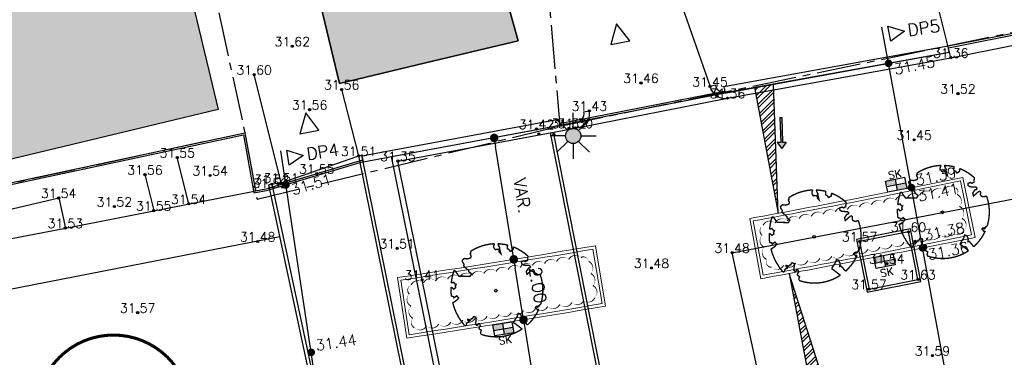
# Model space of a CAD drawing. Header units: metres. Extents: x 202952 to 203755, y 348879 to 349702.
# Tile 27 of 82: x 203232 to 203264, y 349364 to 349375. Entities that reach past the tile are written whole.
import ezdxf
from ezdxf.enums import TextEntityAlignment as Align

# ---------------------------------------------------------------- set-up
doc = ezdxf.new("R2010")
doc.units = ezdxf.units.M
doc.linetypes.add('1-200 CENTER', pattern=[4.28625, 2.8575, -0.47625, 0.47625, -0.47625])
for name, color, linetype in [('bgt.onbegroeidterreindeel', 252, 'Continuous'), ('PH-BEST-BEBOUWING', 1, 'Continuous'), ('PH-BEST-BEBOUWING-ARCERING', 254, 'Continuous'), ('PH-BEST-INRIT', 8, 'Continuous'), ('PH-BEST-KADASTRALE-GRENS', 240, '1-200 CENTER'), ('PH-INM-BOOM-HANDHAVEN', 96, 'Continuous'), ('PH-INM-HOOGTE', 20, 'Continuous'), ('PH-INM-HOOGTEPUNT', 20, 'Continuous'), ('PH-INM-KANTVERHARDING', 253, 'Continuous'), ('PH-NIEUW-AAND-DPROF', 1, 'Continuous'), ('PH-NIEUW-AFWATERINGSPROFIEL', 7, 'Continuous'), ('PH-NIEUW-HOOGTES', 170, 'Continuous'), ('PH-NIEUW-LICHTMAST-HOUT', 40, 'Continuous'), ('PH-NIEUW-LICHTMAST-KROMMAST', 40, 'Continuous'), ('PH-NIEUW-MAATVOERING', 2, 'Continuous'), ('PH-RIO-KOLK', 7, 'Continuous')]:
    doc.layers.add(name, color=color, linetype=linetype)
doc.layers.add('PH-NIEUW-BEPLANTING- OMRANDING', color=115, linetype='Continuous', transparency=0.5)
doc.layers.add('PH-NIEUW-BEPLANTING-BOOM', color=98, linetype='Continuous', transparency=0.4)
doc.layers.add('PH-NIEUW-OPSLUITBAND-10', color=115, linetype='Continuous', lineweight=18)
doc.layers.add('PH-NIEUW-OPSLUITBAND-6', color=115, linetype='Continuous', lineweight=30)
doc.styles.add('1-200', font='romans.shx', dxfattribs={"height": 0.4})
doc.styles.add('ISO', font='ISO')
doc.styles.add('ROMANS', font='romans.shx')
doc.dimstyles.new('BEMATING200', dxfattribs={"dimtxt": 0.4, "dimasz": 0.28, "dimexe": 0.5, "dimexo": 0.1, "dimgap": 0.4, "dimtad": 1, "dimlfac": -0.1, "dimzin": 0, "dimdsep": 46, "dimtxsty": '1-200', "dimblk": 'DOT', "dimcen": 0.09, "dimclrd": 8, "dimclre": 8, "dimclrt": 256, "dimadec": 3, "dimazin": 0, "dimtfac": 1, "dimtmove": 2, "dimatfit": 3, "dimfxl": 1, "dimtolj": 1, "dimtzin": 0, "dimarcsym": 0})

# ---------------------------------------------------------------- blocks, each defined once
blk = doc.blocks.new('INRITSYMBOOL')
at = {"layer": 'PH-BEST-INRIT'}
blk.add_lwpolyline([(-0.315, 0.63), (0, 0), (0.315, 0.63)], close=True, dxfattribs=at)
blk = doc.blocks.new('*U22')
at = {"const_width": 0.03}
blk.add_lwpolyline([(0.087, 0.942), (0.088, 0.944), (0.09, 0.946), (0.091, 0.948), (0.093, 0.949), (0.095, 0.951), (0.096, 0.952), (0.097, 0.954), (0.099, 0.956), (0.1, 0.958), (0.102, 0.96), (0.103, 0.963), (0.103, 0.967), (0.103, 0.972), (0.103, 0.977), (0.102, 0.983), (0.095, 1.007, -0.52938), (0.106, 1.02, -0.087139), (0.444, 0.925, -0.372341), (0.457, 0.895), (0.471, 0.824), (0.436, 0.789), (0.398, 0.797), (0.353, 0.763), (0.371, 0.72), (0.417, 0.705), (0.542, 0.734), (0.573, 0.717), (0.57, 0.691), (0.541, 0.673), (0.515, 0.588), (0.549, 0.534), (0.634, 0.669, -0.504641), (0.681, 0.628, 0.331948), (0.709, 0.584, 0.282008), (0.799, 0.601), (0.791, 0.597, -0.512156), (0.833, 0.597, -0.16076), (1.019, -0.011), (0.995, -0.034), (0.995, -0.059), (0.972, -0.063), (0.975, -0.088), (0.94, -0.076), (0.929, -0.104), (0.973, -0.133), (0.987, -0.144), (1.011, -0.12, -0.106371), (0.868, -0.522), (0.741, -0.44), (0.718, -0.456), (0.702, -0.389), (0.657, -0.335), (0.605, -0.335), (0.606, -0.398), (0.566, -0.536), (0.572, -0.562), (0.601, -0.566), (0.786, -0.637, -0.236298), (-0.045, -1.003, 0.159625), (-0.069, -0.954, 0.350802), (-0.063, -0.906, -0.504641), (-0.12, -0.879), (-0.106, -0.834), (-0.129, -0.792), (-0.16, -0.796), (-0.165, -0.829), (-0.188, -0.842), (-0.216, -0.821), (-0.24, -0.695), (-0.258, -0.677), (-0.304, -0.678), (-0.317, -0.733), (-0.336, -0.739), (-0.354, -0.785), (-0.401, -0.76, 0.733583), (-0.384, -0.795, -0.861625), (-0.374, -0.826, 0.279978), (-0.409, -0.879), (-0.407, -0.881, -0.827056), (-0.442, -0.917, -0.116774), (-0.83, -0.511), (-0.823, -0.51), (-0.817, -0.508), (-0.812, -0.506), (-0.808, -0.504), (-0.805, -0.502), (-0.803, -0.5), (-0.801, -0.497), (-0.754, -0.437), (-0.752, -0.435), (-0.752, -0.433), (-0.751, -0.431), (-0.75, -0.429), (-0.75, -0.427), (-0.749, -0.425), (-0.748, -0.422), (-0.747, -0.42), (-0.746, -0.417), (-0.744, -0.414), (-0.743, -0.411), (-0.741, -0.408), (-0.739, -0.405), (-0.738, -0.401), (-0.736, -0.398), (-0.735, -0.395), (-0.734, -0.392), (-0.734, -0.389), (-0.733, -0.386), (-0.733, -0.383), (-0.733, -0.381), (-0.734, -0.379), (-0.734, -0.377), (-0.735, -0.375), (-0.736, -0.374), (-0.738, -0.374), (-0.74, -0.373), (-0.742, -0.373), (-0.744, -0.373), (-0.746, -0.373), (-0.748, -0.373), (-0.75, -0.372), (-0.753, -0.371), (-0.755, -0.37), (-0.758, -0.369), (-0.76, -0.367), (-0.763, -0.365), (-0.765, -0.363), (-0.768, -0.361), (-0.771, -0.359), (-0.773, -0.357), (-0.776, -0.355), (-0.779, -0.352), (-0.781, -0.35), (-0.83, -0.406), (-0.832, -0.403), (-0.835, -0.4), (-0.837, -0.397), (-0.839, -0.394), (-0.841, -0.39), (-0.844, -0.388), (-0.848, -0.386), (-0.855, -0.385), (-0.864, -0.386), (-0.876, -0.388), (-0.891, -0.393, -0.040997), (-0.958, -0.205), (-0.923, -0.211), (-0.893, -0.231), (-0.876, -0.216), (-0.856, -0.185), (-0.875, -0.156), (-0.865, -0.113), (-0.904, -0.11), (-0.93, -0.085), (-0.978, -0.116, -0.05814), (-0.998, 0.166), (-0.97, 0.16), (-0.86, 0.073), (-0.812, 0.089), (-0.626, 0.139), (-0.61, 0.2), (-0.682, 0.229), (-0.693, 0.252), (-0.824, 0.317), (-0.827, 0.354), (-0.872, 0.391), (-0.89, 0.428), (-0.859, 0.476), (-0.792, 0.486), (-0.73, 0.527), (-0.729, 0.568), (-0.768, 0.613), (-0.757, 0.632), (-0.773, 0.662, -0.13428), (-0.333, 0.967, -0.541727), (-0.319, 0.957), (-0.322, 0.928), (-0.321, 0.913), (-0.319, 0.902), (-0.316, 0.893), (-0.312, 0.887), (-0.307, 0.882), (-0.302, 0.878), (-0.297, 0.875), (-0.293, 0.872), (-0.289, 0.868), (-0.286, 0.865), (-0.282, 0.862), (-0.279, 0.859), (-0.276, 0.857), (-0.273, 0.855), (-0.269, 0.854), (-0.266, 0.854), (-0.262, 0.855), (-0.258, 0.857), (-0.255, 0.859), (-0.25, 0.861), (-0.246, 0.863), (-0.242, 0.865), (-0.238, 0.867), (-0.234, 0.868), (-0.229, 0.869), (-0.225, 0.87), (-0.221, 0.871), (-0.217, 0.871), (-0.213, 0.872), (-0.21, 0.873), (-0.206, 0.874), (-0.203, 0.876), (-0.2, 0.879), (-0.197, 0.882), (-0.195, 0.885), (-0.193, 0.865), (-0.188, 0.86), (-0.167, 0.824), (-0.122, 0.799), (-0.185, 0.902), (-0.184, 0.905), (-0.183, 0.908), (-0.183, 0.911), (-0.183, 0.914), (-0.184, 0.917), (-0.185, 0.92), (-0.188, 0.923), (-0.191, 0.926), (-0.194, 0.929), (-0.199, 0.933), (-0.204, 0.938), (-0.21, 0.944), (-0.216, 0.951), (-0.223, 0.959), (-0.24, 0.98, -0.543104), (-0.234, 0.996, -0.046766), (-0.047, 1.023, -0.385168), (-0.036, 1.015), (-0.03, 0.976), (-0.028, 0.964), (-0.024, 0.956), (-0.021, 0.951), (-0.017, 0.947), (-0.013, 0.946), (-0.009, 0.945), (-0.005, 0.945), (-0.002, 0.945), (0.002, 0.944), (0.005, 0.943), (0.009, 0.942), (0.012, 0.941), (0.015, 0.939), (0.019, 0.938), (0.022, 0.936), (0.025, 0.935), (0.028, 0.934), (0.031, 0.932), (0.033, 0.931), (0.036, 0.929), (0.038, 0.928), (0.04, 0.926), (0.042, 0.924), (0.044, 0.922), (0.045, 0.92), (0.046, 0.919), (0.047, 0.917), (0.048, 0.915), (0.049, 0.914), (0.051, 0.913), (0.052, 0.912), (0.054, 0.912), (0.056, 0.912), (0.058, 0.913), (0.06, 0.914), (0.062, 0.915), (0.065, 0.916), (0.067, 0.918), (0.07, 0.921), (0.072, 0.923), (0.074, 0.926), (0.076, 0.929), (0.079, 0.932), (0.081, 0.935), (0.083, 0.937), (0.085, 0.94)], format="xyb", close=True, dxfattribs=at)
blk.add_circle((0, 0), 0.03)
blk = doc.blocks.new('houten lichtmast')
at = {"layer": 'PH-NIEUW-LICHTMAST-HOUT'}
blk.add_hatch(color=256, dxfattribs=at).paths.add_polyline_path([(0.679, 0.51, 1), (0.821, 0.99, 1)])
at = {"layer": 'PH-NIEUW-LICHTMAST-KROMMAST', "color": 9, "flags": 128}
for points in [[(0.75, 1), (0.75, 1.5)], [(0.573, 0.927), (0.22, 1.28)], [(0.927, 0.927), (1.28, 1.28)], [(0.5, 0.75), (0, 0.75)], [(1, 0.75), (1.5, 0.75)], [(0.573, 0.573), (0.22, 0.22)], [(0.75, 0.5), (0.75, 0)], [(0.927, 0.573), (1.28, 0.22)]]:
    blk.add_lwpolyline(points, dxfattribs=at)
at = {"layer": 'PH-NIEUW-LICHTMAST-KROMMAST', "color": 9}
blk.add_circle((0.75, 0.75), 0.25, dxfattribs=at)
blk = doc.blocks.new('MARKER', base_point=(45, 10))
at = {"color": 0}
for radius in [0.35, 0.25]:
    blk.add_circle((45, 10), radius, dxfattribs=at)
at = {"color": 0, "style": 'ISO'}
blk.add_attdef('MARKER', (45.6, 10), '', height=0.9, dxfattribs=at)
blk = doc.blocks.new('*U14')
at = {"const_width": 0.1}
blk.add_lwpolyline([(-2.5, 0.004, 0.990403), (2.5, 0.03, 0.990403), (-2.5, 0.018)], format="xyb", dxfattribs=at)
at = {"linetype": 'Continuous', "const_width": 0.15}
blk.add_lwpolyline([(-0.075, 0, 1), (0.075, 0, 1)], format="xyb", close=True, dxfattribs=at)
blk = doc.blocks.new('*U36')
h = blk.add_hatch(color=256)
h.paths.add_polyline_path([(0, 0.374), (-0.315, 0.374), (-0.315, 0.187), (0, 0.187)])
h.paths.add_polyline_path([(0, 0.187), (0, 0), (0.315, 0), (0.315, 0.187)])
blk.add_lwpolyline([(0.315, 0), (-0.315, 0), (-0.315, 0.374), (0.315, 0.374)], close=True)
for points in [[(-0.315, 0.374), (0, 0.374), (0, 0)], [(-0.315, 0.187), (0.315, 0.187)]]:
    blk.add_lwpolyline(points)
at = {"style": 'ROMANS'}
blk.add_attdef('SK', (-0.214, -0.31), '', height=0.25, dxfattribs=at)
blk = doc.blocks.new('*U118')
h = blk.add_hatch(color=256)
h.paths.add_polyline_path([(0, 0.374), (-0.315, 0.374), (-0.315, 0.187), (0, 0.187)])
h.paths.add_polyline_path([(0, 0.187), (0, 0), (0.315, 0), (0.315, 0.187)])
blk.add_lwpolyline([(0.315, 0), (-0.315, 0), (-0.315, 0.374), (0.315, 0.374)], close=True)
for points in [[(-0.315, 0.374), (0, 0.374), (0, 0)], [(-0.315, 0.187), (0.315, 0.187)]]:
    blk.add_lwpolyline(points)
at = {"style": 'ROMANS'}
blk.add_attdef('SK', (-0.194, 0.406), '', height=0.25, dxfattribs=at)
blk = doc.blocks.new('AFWATERINGSPIJL')
at = {"ltscale": 0.5}
blk.add_hatch(color=256, dxfattribs=at).paths.add_polyline_path([(-0.058, 0.239), (-0.132, 0.151), (-0.75, 0.671), (-0.789, 0.625), (-0.171, 0.105), (-0.245, 0.016), (0, 0)])
for points in [[(-0.75, 0.671), (-0.789, 0.625)], [(-0.75, 0.671), (-0.132, 0.151)], [(-0.789, 0.625), (-0.171, 0.105)], [(-0.171, 0.105), (-0.245, 0.016), (0, 0)], [(-0.132, 0.151), (-0.058, 0.239), (0, 0)]]:
    blk.add_lwpolyline(points, dxfattribs=at)
blk = doc.blocks.new('_Dot')
at = {"color": 0, "linetype": 'ByBlock', "lineweight": -2}
blk.add_line((-0.5, 0), (-1, 0), dxfattribs=at)
at = {"color": 0, "linetype": 'ByBlock', "const_width": 0.5}
blk.add_lwpolyline([(-0.25, 0, 1), (0.25, 0, 1)], format="xyb", close=True, dxfattribs=at)
blk = doc.blocks.new('*D69')
at = {"layer": 'Defpoints', "color": 0, "transparency": 16777216}
for p in [(203248.117, 349366.98), (203248.117, 349366.98), (203248.435, 349365.005)]:
    blk.add_point(p, dxfattribs=at)
at = {"layer": 'PH-NIEUW-MAATVOERING', "color": 8, "lineweight": -2, "transparency": 16777216}
blk.add_line((203248.391, 349365.281), (203248.162, 349366.704), dxfattribs=at)
at = {"layer": 'PH-NIEUW-MAATVOERING', "color": 8, "lineweight": -2, "transparency": 16777216, "xscale": 0.28, "yscale": 0.28, "zscale": 0.28}
for p, rotation in [((203248.117, 349366.98), 99.14177824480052), ((203248.435, 349365.005), 279.1417782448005)]:
    blk.add_blockref('_Dot', p, dxfattribs=dict(at, rotation=rotation))
at = {"layer": 'PH-NIEUW-MAATVOERING', "transparency": 16777216, "insert": (203248.904, 349366.142), "char_height": 0.4, "attachment_point": 5, "rotation": 279.1418, "style": '1-200'}
blk.add_mtext('\\A1;2.00', dxfattribs=at)
blk = doc.blocks.new('*D70')
at = {"layer": 'Defpoints', "color": 0, "transparency": 16777216}
for p in [(203247.48, 349370.943), (203247.48, 349370.943), (203248.117, 349366.98)]:
    blk.add_point(p, dxfattribs=at)
at = {"layer": 'PH-NIEUW-MAATVOERING', "color": 8, "lineweight": -2, "transparency": 16777216}
blk.add_line((203248.073, 349367.256), (203247.524, 349370.666), dxfattribs=at)
at = {"layer": 'PH-NIEUW-MAATVOERING', "color": 8, "lineweight": -2, "transparency": 16777216, "xscale": 0.28, "yscale": 0.28, "zscale": 0.28}
for p, rotation in [((203247.48, 349370.943), 99.14177824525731), ((203248.117, 349366.98), 279.1417782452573)]:
    blk.add_blockref('_Dot', p, dxfattribs=dict(at, rotation=rotation))
at = {"layer": 'PH-NIEUW-MAATVOERING', "transparency": 16777216, "insert": (203248.391, 349369.057), "char_height": 0.4, "attachment_point": 5, "rotation": 279.1418, "style": '1-200'}
blk.add_mtext('\\A1;VAR.', dxfattribs=at)
blk = doc.blocks.new('*D71')
at = {"layer": 'Defpoints', "color": 0, "transparency": 16777216}
for p in [(203248.435, 349365.005), (203249.388, 349359.082), (203249.388, 349359.082)]:
    blk.add_point(p, dxfattribs=at)
at = {"layer": 'PH-NIEUW-MAATVOERING', "color": 8, "lineweight": -2, "transparency": 16777216}
blk.add_line((203248.48, 349364.728), (203249.344, 349359.358), dxfattribs=at)
at = {"layer": 'PH-NIEUW-MAATVOERING', "color": 8, "lineweight": -2, "transparency": 16777216, "xscale": 0.28, "yscale": 0.28, "zscale": 0.28}
for p, rotation in [((203248.435, 349365.005), 99.14177824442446), ((203249.388, 349359.082), 279.1417782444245)]:
    blk.add_blockref('_Dot', p, dxfattribs=dict(at, rotation=rotation))
at = {"layer": 'PH-NIEUW-MAATVOERING', "transparency": 16777216, "insert": (203249.504, 349362.139), "char_height": 0.4, "attachment_point": 5, "rotation": 279.1418, "style": '1-200'}
blk.add_mtext('\\A1;6.00', dxfattribs=at)

msp = doc.modelspace()

# ---------------------------------------------------------------- hatches: boundary and pattern name
at = {"layer": 'PH-BEST-BEBOUWING-ARCERING'}
h = msp.add_hatch(color=256, dxfattribs=at)
h.paths.add_polyline_path([(203264.341, 349380.293), (203264.33, 349380.29), (203264.209, 349380.258), (203260.978, 349379.525), (203261.51, 349377.24), (203259.044, 349376.668), (203253.58, 349375.4), (203252.219, 349381.243), (203249.023, 349380.498), (203247.867, 349386.427), (203247.13, 349389.969), (203253.534, 349391.302), (203254.267, 349387.778), (203255.015, 349384.182), (203259.67, 349385.22), (203259.63, 349385.411), (203259.282, 349387.063), (203263.229, 349387.921), (203264.312, 349380.412), (203264.317, 349380.392), (203264.322, 349380.373), (203264.327, 349380.353), (203264.332, 349380.333), (203264.336, 349380.313)], flags=16)
h.paths.add_polyline_path([(203221.046, 349384.768), (203222.16, 349384.632), (203221.651, 349386.888), (203229.178, 349388.416), (203232.318, 349389.066), (203234.866, 349389.594), (203237.08, 349377.7), (203238.48, 349371.87), (203236.483, 349371.392), (203231.778, 349370.265), (203231.34, 349370.16), (203230.751, 349372.613), (203229.94, 349375.99), (203229.063, 349379.641), (203223.405, 349378.764), (203223.35, 349378.33), (203223.058, 349376.041), (203222.59, 349372.38), (203222.892, 349377.902), (203222.993, 349379.737), (203221.52, 349379.53), (203221.978, 349384.206), (203221.105, 349384.346)], flags=16)
h.paths.add_polyline_path([(203238.271, 349377.187), (203236.624, 349384.487), (203239.395, 349385.166), (203242.058, 349385.819), (203242.972, 349382.173), (203245.828, 349382.838), (203248.259, 349374.121), (203245.243, 349373.395), (203242.434, 349372.718), (203241.188, 349377.89)], flags=17)
h = msp.add_hatch(color=256, dxfattribs=at)
h.paths.add_polyline_path([(203264.342, 349380.293), (203264.331, 349380.29), (203264.21, 349380.258), (203260.979, 349379.525), (203261.511, 349377.24), (203259.045, 349376.668), (203253.581, 349375.4), (203252.22, 349381.243), (203249.024, 349380.498), (203247.868, 349386.427), (203247.131, 349389.969), (203253.535, 349391.302), (203254.268, 349387.778), (203255.016, 349384.182), (203259.671, 349385.22), (203259.631, 349385.411), (203259.283, 349387.063), (203263.23, 349387.921), (203264.313, 349380.412), (203264.318, 349380.392), (203264.323, 349380.372), (203264.328, 349380.353), (203264.333, 349380.333), (203264.338, 349380.313)])
h.paths.add_polyline_path([(203221.047, 349384.768), (203222.161, 349384.632), (203221.652, 349386.888), (203229.179, 349388.416), (203232.319, 349389.066), (203234.867, 349389.594), (203237.081, 349377.7), (203238.481, 349371.87), (203236.484, 349371.392), (203231.779, 349370.265), (203231.341, 349370.16), (203230.752, 349372.613), (203229.941, 349375.99), (203229.064, 349379.641), (203223.406, 349378.764), (203223.351, 349378.33), (203223.059, 349376.041), (203222.591, 349372.38), (203222.893, 349377.902), (203222.994, 349379.737), (203221.521, 349379.53), (203221.979, 349384.206), (203221.106, 349384.346)])
h.paths.add_polyline_path([(203238.272, 349377.187), (203236.625, 349384.487), (203239.396, 349385.166), (203242.059, 349385.819), (203242.973, 349382.173), (203245.829, 349382.838), (203248.26, 349374.121), (203245.244, 349373.395), (203242.435, 349372.718), (203241.189, 349377.89)])
h = msp.add_hatch(color=256, dxfattribs=at)
h.paths.add_polyline_path([(203221.046, 349384.768), (203222.16, 349384.632), (203221.651, 349386.888), (203229.178, 349388.416), (203232.318, 349389.066), (203234.866, 349389.594), (203237.08, 349377.7), (203238.48, 349371.87), (203236.483, 349371.392), (203231.778, 349370.265), (203231.34, 349370.16), (203230.751, 349372.613), (203229.94, 349375.99), (203229.063, 349379.641), (203223.405, 349378.764), (203223.35, 349378.33), (203223.058, 349376.041), (203222.59, 349372.38), (203222.892, 349377.902), (203222.993, 349379.737), (203221.52, 349379.53), (203221.978, 349384.206), (203221.105, 349384.346)], flags=16)
h.paths.add_polyline_path([(203222.59, 349372.38), (203221.265, 349372.549), (203220.87, 349372.6), (203220.71, 349371.35), (203219.221, 349371.537), (203214.191, 349372.169), (203210.86, 349372.588), (203211.428, 349377.508), (203211.624, 349379.204), (203222.892, 349377.902)], flags=17)
h = msp.add_hatch(color=256, dxfattribs=at)
h.paths.add_polyline_path([(203221.046, 349384.768), (203222.16, 349384.632), (203221.651, 349386.888), (203229.178, 349388.416), (203232.318, 349389.066), (203234.866, 349389.594), (203237.08, 349377.7), (203238.48, 349371.87), (203236.483, 349371.392), (203231.778, 349370.265), (203231.34, 349370.16), (203230.751, 349372.613), (203229.94, 349375.99), (203229.063, 349379.641), (203223.405, 349378.764), (203223.35, 349378.33), (203223.058, 349376.041), (203222.59, 349372.38), (203222.892, 349377.902), (203222.993, 349379.737), (203221.52, 349379.53), (203221.978, 349384.206), (203221.105, 349384.346)], flags=16)
h.paths.add_polyline_path([(203211.624, 349379.204), (203211.704, 349379.892), (203212.184, 349384.043), (203212.389, 349385.821), (203212.795, 349385.772), (203217.164, 349385.24), (203221.046, 349384.768), (203221.105, 349384.346), (203221.978, 349384.206), (203221.52, 349379.53), (203222.993, 349379.737), (203222.892, 349377.902)], flags=17)
at = {"layer": 'PH-NIEUW-AFWATERINGSPROFIEL', "ltscale": 0.2, "transparency": 33554687}
h = msp.add_hatch(dxfattribs=at)
h.set_pattern_fill('ANSI32', color=252, scale=0.025)
h.paths.add_polyline_path([(203256.592, 349372.703), (203255.976, 349372.592), (203256.741, 349368.485)])
h = msp.add_hatch(dxfattribs=at)
h.set_pattern_fill('ANSI32', color=252, scale=0.025)
h.paths.add_polyline_path([(203258.943, 349360.758), (203257.107, 349366.518), (203259.121, 349355.704)])

# ---------------------------------------------------------------- linework, layer by layer
at = {"layer": 'bgt.onbegroeidterreindeel'}
msp.add_lwpolyline([(203238.271, 349377.187), (203241.188, 349377.89), (203242.434, 349372.718), (203245.243, 349373.395), (203248.259, 349374.121), (203245.828, 349382.838), (203242.972, 349382.173), (203242.058, 349385.819), (203239.395, 349385.166), (203236.624, 349384.487), (203238.271, 349377.187)], close=True, dxfattribs=at)
at = {"layer": 'PH-BEST-BEBOUWING'}
for points in [[(203221.046, 349384.768), (203222.16, 349384.632), (203221.651, 349386.888), (203229.178, 349388.416), (203232.318, 349389.066), (203234.866, 349389.594), (203237.08, 349377.7), (203238.48, 349371.87), (203236.483, 349371.392), (203231.778, 349370.265), (203231.34, 349370.16), (203230.751, 349372.613), (203229.94, 349375.99), (203229.063, 349379.641), (203223.405, 349378.764), (203223.35, 349378.33), (203223.058, 349376.041), (203222.59, 349372.38), (203222.892, 349377.902), (203222.993, 349379.737), (203221.52, 349379.53), (203221.978, 349384.206), (203221.105, 349384.346), (203221.046, 349384.768)], [(203238.271, 349377.187), (203236.624, 349384.487), (203239.395, 349385.166), (203242.058, 349385.819), (203242.972, 349382.173), (203245.828, 349382.838), (203248.259, 349374.121), (203245.243, 349373.395), (203242.434, 349372.718), (203241.188, 349377.89), (203238.271, 349377.187)]]:
    msp.add_lwpolyline(points, close=True, dxfattribs=at)
for points in [[(203262.291, 349373.937), (203254.973, 349372.614)], [(203262.326, 349373.74), (203262.291, 349373.937)], [(203262.326, 349373.74), (203255.009, 349372.417)], [(203254.973, 349372.614), (203255.009, 349372.417)], [(203243.161, 349370.359), (203249.583, 349371.554)], [(203243.2, 349370.163), (203249.62, 349371.357)], [(203249.62, 349371.357), (203249.602, 349371.557), (203249.583, 349371.554)], [(203243.161, 349370.359), (203243.2, 349370.163)]]:
    msp.add_lwpolyline(points, dxfattribs=at)
at = {"layer": 'PH-BEST-KADASTRALE-GRENS', "ltscale": 0.5}
for p, q in [((203235.309, 349389.686), (203239.345, 349371.116)), ((203249.622, 349371.332), (203264.966, 349374.515)), ((203211.461, 349365.085), (203239.345, 349371.116))]:
    msp.add_line(p, q, dxfattribs=at)
for points in [[(203246.055, 349391.908), (203248.962, 349378.9), (203249.622, 349371.332)], [(203239.345, 349371.116), (203239.743, 349368.941), (203249.622, 349371.332)]]:
    msp.add_lwpolyline(points, dxfattribs=at)
at = {"layer": 'PH-INM-KANTVERHARDING'}
for p, q in [((203262.38, 349373.567), (203261.666, 349376.428)), ((203262.376, 349373.566), (203265.523, 349374.19)), ((203240.528, 349369.481), (203239.648, 349373.011)), ((203254.695, 349372.664), (203254.52, 349372.623)), ((203243.059, 349370.358), (203242.505, 349372.527)), ((203250.125, 349371.268), (203255.091, 349372.244)), ((203250.406, 349371.799), (203250.583, 349371.831)), ((203244.126, 349370.335), (203250.108, 349371.448)), ((203244.339, 349370.191), (203250.125, 349371.268)), ((203243.059, 349370.358), (203243.157, 349370.378)), ((203240.528, 349369.481), (203243.059, 349370.358)), ((203244.953, 349366.267), (203244.126, 349370.335)), ((203245.128, 349366.31), (203244.339, 349370.191)), ((203240.528, 349369.481), (203240.126, 349369.416)), ((203230.4, 349367.407), (203233.491, 349368.002)), ((203247.96, 349351.473), (203244.951, 349366.274)), ((203248.136, 349351.509), (203245.128, 349366.31))]:
    msp.add_line(p, q, dxfattribs=at)
at = {"layer": 'PH-INM-KANTVERHARDING', "flags": 128}
for points in [[(203253.608, 349375.237), (203254.52, 349372.623)], [(203253.189, 349351.571), (203251.24, 349361.355), (203249.311, 349371.116)], [(203253.288, 349351.591), (203251.338, 349361.374), (203249.409, 349371.135)], [(203247.016, 349351.317), (203245.172, 349360.418), (203243.157, 349370.378)], [(203237.513, 349368.79), (203237.141, 349370.303)], [(203246.918, 349351.298), (203245.074, 349360.398), (203243.059, 349370.358)], [(203236.087, 349369.745), (203236.373, 349368.57)], [(203240.224, 349369.436), (203242.295, 349359.765), (203244.141, 349350.765)], [(203258.323, 349352.708), (203256.696, 349360.47), (203255.242, 349367.195), (203265.001, 349369.065), (203267.957, 349354.601)]]:
    msp.add_lwpolyline(points, dxfattribs=at)
at = {"layer": 'PH-INM-KANTVERHARDING'}
for points in [[(203254.695, 349372.664, 0.395779), (203255.06, 349372.421), (203262.336, 349373.742)], [(203250.28, 349371.298, 0.361761), (203250.583, 349371.831)], [(203219.5, 349367.334, -0.094644), (203209.047, 349365.977), (203208.692, 349363.182), (203216.154, 349364.622), (203220.579, 349365.491), (203220.397, 349366.44), (203223.448, 349367.025), (203223.629, 349366.07), (203230.4, 349367.407), (203230.223, 349368.27), (203233.272, 349368.983), (203233.491, 349368.002), (203240.149, 349369.308)]]:
    msp.add_lwpolyline(points, format="xyb", dxfattribs=at)
at = {"layer": 'PH-INM-KANTVERHARDING', "flags": 128}
msp.add_lwpolyline([(203254.52, 349372.623, 0.396518), (203255.091, 349372.244), (203262.376, 349373.566)], format="xyb", dxfattribs=at)
at = {"layer": 'PH-INM-KANTVERHARDING'}
msp.add_lwpolyline([(203240.489, 349367.719), (203230.723, 349365.812), (203219.731, 349363.746), (203208.426, 349361.513), (203206.695, 349349.448), (203207.903, 349347.825), (203217.895, 349348.522), (203225.062, 349348.925), (203235.123, 349349.674), (203244.048, 349350.721), (203242.197, 349359.744), (203240.126, 349369.416)], dxfattribs=at)
at = {"layer": 'PH-INM-KANTVERHARDING', "flags": 128}
for points in [[(203261.398, 349366.26), (203261.057, 349367.974), (203259.304, 349367.626), (203259.644, 349365.912)], [(203261.304, 349366.323), (203260.994, 349367.88), (203259.398, 349367.563), (203259.707, 349366.006)]]:
    msp.add_lwpolyline(points, close=True, dxfattribs=at)
at = {"layer": 'PH-INM-KANTVERHARDING'}
msp.add_arc((203250.112, 349371.747), 0.299, 269.2316, 10.1797, dxfattribs=at)
at = {"layer": 'PH-NIEUW-AAND-DPROF'}
for points in [[(203266.097, 349342.146), (203264.57, 349350.438), (203260.127, 349374.562)], [(203244.069, 349346.934), (203240.518, 349370.518)]]:
    msp.add_lwpolyline(points, dxfattribs=at)
at = {"layer": 'PH-NIEUW-AAND-DPROF', "color": 7}
for points in [[(203260.862, 349374.435), (203260.415, 349374.1), (203260.325, 349374.591)], [(203241.247, 349370.374), (203240.79, 349370.054), (203240.715, 349370.548)]]:
    msp.add_lwpolyline(points, close=True, dxfattribs=at)
at = {"layer": 'PH-NIEUW-AFWATERINGSPROFIEL', "ltscale": 0.08}
for p, q in [((203256.741, 349368.485), (203256.592, 349372.703)), ((203255.976, 349372.592), (203256.741, 349368.485)), ((203258.943, 349360.758), (203257.107, 349366.518)), ((203257.107, 349366.518), (203259.121, 349355.704))]:
    msp.add_line(p, q, dxfattribs=at)
at = {"layer": 'PH-NIEUW-BEPLANTING- OMRANDING'}
for points in [[(203262.534, 349369.304, 0, 0.04, 0.520567), (203262.141, 349369.225, 0, 0.04, 0.520567), (203261.749, 349369.146, 0, 0.04, 0.520567), (203261.357, 349369.068, 0, 0.04, 0.520567), (203260.965, 349368.99, 0, 0.04, 0.520567), (203260.572, 349368.913, 0, 0.04, 0.520567), (203260.18, 349368.836, 0, 0.04, 0.520567), (203259.787, 349368.759, 0, 0.04, 0.520567), (203259.394, 349368.683, 0, 0.04, 0.520567), (203259.002, 349368.607, 0, 0.04, 0.520567), (203258.609, 349368.532, 0, 0.04, 0.520567), (203258.216, 349368.457, 0, 0.04, 0.520567), (203257.823, 349368.382, 0, 0.04, 0.520567), (203257.43, 349368.308, 0, 0.04, 0.520567), (203257.037, 349368.235, 0, 0.04, 0.520567), (203256.643, 349368.161, 0, 0.04, 0.520567), (203256.25, 349368.088, 0, 0.04, 0.520567), (203256.219, 349367.766, 0, 0.04, 0.520567), (203256.291, 349367.373, 0, 0.04, 0.520567), (203256.364, 349366.979, 0, 0.04, 0.520567), (203256.525, 349366.716, 0, 0.04, 0.520567), (203256.918, 349366.788, 0, 0.04, 0.520567), (203257.312, 349366.862, 0, 0.04, 0.520567), (203257.705, 349366.935, 0, 0.04, 0.520567), (203258.098, 349367.01, 0, 0.04, 0.520567), (203258.491, 349367.084, 0, 0.04, 0.520567), (203258.884, 349367.159, 0, 0.04, 0.520567), (203259.277, 349367.234, 0, 0.04, 0.520567), (203259.669, 349367.31, 0, 0.04, 0.520567), (203260.062, 349367.386, 0, 0.04, 0.520567), (203260.455, 349367.463, 0, 0.04, 0.520567), (203260.847, 349367.54, 0, 0.04, 0.520567), (203261.24, 349367.617, 0, 0.04, 0.520567), (203261.632, 349367.695, 0, 0.04, 0.520567), (203262.024, 349367.773, 0, 0.04, 0.520567), (203262.417, 349367.852, 0, 0.04, 0.520567), (203262.809, 349367.931, 0, 0.04, 0.520567), (203262.735, 349368.318, 0, 0.04, 0.520567), (203262.655, 349368.71, 0, 0.04, 0.520567), (203262.575, 349369.102, 0, 0.04, 0.520567)], [(203244.876, 349364.747, 0, 0.04, 0.520567), (203245.272, 349364.808, 0, 0.04, 0.520567), (203245.667, 349364.869, 0, 0.04, 0.520567), (203246.062, 349364.931, 0, 0.04, 0.520567), (203246.457, 349364.993, 0, 0.04, 0.520567), (203246.853, 349365.055, 0, 0.04, 0.520567), (203247.248, 349365.118, 0, 0.04, 0.520567), (203247.643, 349365.181, 0, 0.04, 0.520567), (203248.037, 349365.245, 0, 0.04, 0.520567), (203248.432, 349365.309, 0, 0.04, 0.520567), (203248.827, 349365.373, 0, 0.04, 0.520567), (203249.222, 349365.438, 0, 0.04, 0.520567), (203249.616, 349365.504, 0, 0.04, 0.520567), (203250.011, 349365.569, 0, 0.04, 0.520567), (203250.405, 349365.636, 0, 0.04, 0.520567), (203250.762, 349365.729, 0, 0.04, 0.520567), (203250.695, 349366.123, 0, 0.04, 0.520567), (203250.628, 349366.517, 0, 0.04, 0.520567), (203250.561, 349366.912, 0, 0.04, 0.520567), (203250.304, 349367.038, 0, 0.04, 0.520567), (203249.909, 349366.972, 0, 0.04, 0.520567), (203249.515, 349366.906, 0, 0.04, 0.520567), (203249.12, 349366.841, 0, 0.04, 0.520567), (203248.726, 349366.776, 0, 0.04, 0.520567), (203248.331, 349366.711, 0, 0.04, 0.520567), (203247.936, 349366.647, 0, 0.04, 0.520567), (203247.541, 349366.583, 0, 0.04, 0.520567), (203247.146, 349366.519, 0, 0.04, 0.520567), (203246.751, 349366.456, 0, 0.04, 0.520567), (203246.356, 349366.394, 0, 0.04, 0.520567), (203245.961, 349366.332, 0, 0.04, 0.520567), (203245.566, 349366.27, 0, 0.04, 0.520567), (203245.17, 349366.209, 0, 0.04, 0.520567), (203244.775, 349366.148, 0, 0.04, 0.520567), (203244.709, 349365.845, 0, 0.04, 0.520567), (203244.769, 349365.45, 0, 0.04, 0.520567), (203244.83, 349365.054, 0, 0.04, 0.520567)]]:
    msp.add_lwpolyline(points, format="xyseb", close=True, dxfattribs=at)
at = {"layer": 'PH-NIEUW-HOOGTES', "const_width": 0.125}
for points in [[(203260.301, 349373.427, 1), (203260.387, 349373.336, 1)], [(203240.642, 349369.455, 1), (203240.727, 349369.363, 1)], [(203261.049, 349369.367, 1), (203261.135, 349369.275, 1)], [(203261.412, 349367.4, 1), (203261.497, 349367.308, 1)], [(203241.465, 349363.988, 1), (203241.551, 349363.897, 1)]]:
    msp.add_lwpolyline(points, format="xyb", close=True, dxfattribs=at)
at = {"layer": 'PH-NIEUW-OPSLUITBAND-10'}
for points in [[(203262.767, 349369.657, -0.004615), (203255.814, 349368.313), (203256.175, 349366.346, 0.004617), (203263.168, 349367.698)], [(203262.69, 349369.539, -0.004485), (203255.93, 349368.233), (203256.255, 349366.462, 0.004487), (203263.05, 349367.776)], [(203244.625, 349364.405, 0.00426), (203251.114, 349365.451), (203250.779, 349367.423, -0.00426), (203244.324, 349366.382)], [(203244.709, 349364.519, 0.004131), (203250.998, 349365.533), (203250.697, 349367.307, -0.00413), (203244.438, 349366.298)]]:
    msp.add_lwpolyline(points, format="xyb", close=True, dxfattribs=at)
at = {"layer": 'PH-NIEUW-OPSLUITBAND-6'}
for points in [[(203264.969, 349374.467), (203262.29, 349373.94)], [(203264.98, 349374.408), (203262.301, 349373.881)], [(203249.608, 349371.416), (203254.997, 349372.476)], [(203249.62, 349371.357), (203255.009, 349372.417)], [(203208.944, 349365.645), (203208.801, 349364.522), (203239.297, 349371.044), (203239.64, 349369.151), (203240.109, 349369.236)], [(203209.004, 349365.638), (203208.871, 349364.598), (203239.345, 349371.116), (203239.688, 349369.22), (203240.096, 349369.295)], [(203243.183, 349370.22), (203240.095, 349369.295)], [(203243.2, 349370.163), (203240.109, 349369.236)]]:
    msp.add_lwpolyline(points, dxfattribs=at)

# ---------------------------------------------------------------- block references
at = {"layer": 'PH-BEST-INRIT', "rotation": 191.0313060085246}
for p in [(203251.473, 349374.671), (203241.333, 349371.761)]:
    msp.add_blockref('INRITSYMBOOL', p, dxfattribs=at)
at = {"layer": 'PH-INM-BOOM-HANDHAVEN'}
msp.add_blockref('*U14', (203235.06, 349362.007), dxfattribs=at)
at = {"layer": 'PH-INM-HOOGTEPUNT', "xscale": 0.1, "yscale": 0.1, "zscale": 0.1}
for p in [(203240.894, 349373.939, 31.617), (203262.376, 349373.566, 31.358), (203239.648, 349373.011, 31.605), (203252.267, 349372.74, 31.462), (203254.52, 349372.623, 31.449), (203242.505, 349372.527, 31.558), (203254.752, 349372.306, 31.399), (203262.608, 349372.392, 31.518), (203255.091, 349372.244, 31.355), (203241.459, 349371.869, 31.564), (203250.583, 349371.831, 31.427), (203250.486, 349371.448, 31.364), (203248.86, 349371.235, 31.419), (203248.934, 349371.08, 31.325), (203249.424, 349371.061, 31.326), (203249.922, 349371.263, 31.318), (203250.125, 349371.268, 31.301), (203261.18, 349370.882, 31.446), (203243.059, 349370.358, 31.508), (203237.141, 349370.303, 31.548), (203244.339, 349370.191, 31.352), (203236.087, 349369.745, 31.562), (203238.213, 349369.719, 31.54), (203241.691, 349369.778, 31.554), (203240.224, 349369.436, 31.515), (203240.528, 349369.481, 31.513), (203233.272, 349368.983, 31.541), (203237.513, 349368.79, 31.535), (203235.09, 349368.703, 31.524), (203236.373, 349368.57, 31.549), (203233.491, 349368.002, 31.527), (203260.994, 349367.88, 31.601), (203239.764, 349367.562, 31.481), (203259.398, 349367.563, 31.575), (203244.312, 349367.338, 31.513), (203255.242, 349367.195, 31.478), (203260.285, 349366.839, 31.544), (203252.611, 349366.699, 31.485), (203245.128, 349366.31, 31.407), (203261.304, 349366.323, 31.634), (203259.707, 349366.006, 31.575), (203235.849, 349365.236, 31.567), (203261.776, 349363.836, 31.594)]:
    msp.add_blockref('MARKER', p, dxfattribs=at)
at = {"layer": 'PH-NIEUW-AFWATERINGSPROFIEL', "xscale": -1, "rotation": 51.80151101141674}
msp.add_blockref('AFWATERINGSPIJL', (203256.866, 349370.603), dxfattribs=at)
at = {"layer": 'PH-NIEUW-BEPLANTING-BOOM', "xscale": 1.5, "yscale": 1.5, "zscale": 1.5, "rotation": 343.4615725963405}
for p in [(203262.099, 349368.514), (203257.916, 349367.712), (203247.534, 349365.956)]:
    msp.add_blockref('*U22', p, dxfattribs=at)
at = {"layer": 'PH-NIEUW-LICHTMAST-HOUT'}
msp.add_blockref('houten lichtmast', (203249.307, 349370.26), dxfattribs=at)
at = {"layer": 'PH-RIO-KOLK'}
for name, p, rotation in [('*U118', (203260.629, 349369.231), 11.15125589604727), ('*U36', (203260.248, 349366.739), 11.52666182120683), ('*U36', (203247.807, 349364.525), 9.012935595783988)]:
    msp.add_blockref(name, p, dxfattribs=dict(at, rotation=rotation)).add_auto_attribs({'SK': 'SK'})

# ---------------------------------------------------------------- texts
at = {"layer": 'PH-INM-HOOGTE', "style": 'ROMANS'}
for s, p in [('31.62', (203240.894, 349373.939)), ('31.36', (203262.376, 349373.566)), ('31.60', (203239.648, 349373.011)), ('31.46', (203252.267, 349372.74)), ('31.45', (203254.52, 349372.623)), ('31.56', (203242.505, 349372.527)), ('31.52', (203262.608, 349372.392)), ('31.36', (203255.091, 349372.244)), ('31.56', (203241.459, 349371.869)), ('31.43', (203250.583, 349371.831)), ('31.42', (203248.86, 349371.235)), ('31.32', (203249.922, 349371.263)), ('31.30', (203250.125, 349371.268)), ('31.45', (203261.18, 349370.882)), ('31.55', (203237.141, 349370.303)), ('31.51', (203243.059, 349370.358)), ('31.35', (203244.339, 349370.191)), ('31.56', (203236.087, 349369.745)), ('31.55', (203241.691, 349369.778)), ('31.54', (203238.213, 349369.719)), ('31.52', (203240.224, 349369.436)), ('31.51', (203240.528, 349369.481)), ('31.52', (203240.175, 349369.313)), ('31.54', (203233.272, 349368.983)), ('31.54', (203237.513, 349368.79)), ('31.52', (203235.09, 349368.703)), ('31.55', (203236.373, 349368.57)), ('31.53', (203233.491, 349368.002)), ('31.60', (203260.994, 349367.88)), ('31.48', (203239.764, 349367.562)), ('31.57', (203259.398, 349367.563)), ('31.51', (203244.312, 349367.338)), ('31.48', (203255.242, 349367.195)), ('31.48', (203252.611, 349366.699)), ('31.54', (203260.285, 349366.839)), ('31.41', (203245.128, 349366.31)), ('31.63', (203261.304, 349366.323)), ('31.57', (203259.707, 349366.006)), ('31.57', (203235.849, 349365.236)), ('31.59', (203261.776, 349363.836))]:
    msp.add_text(s, height=0.3, dxfattribs=at).set_placement(p, align=Align.CENTER)
at = {"layer": 'PH-NIEUW-AAND-DPROF', "color": 2, "char_height": 0.4, "attachment_point": 1, "rotation": 8.585, "style": 'ROMANS'}
for s, insert in [('DP5', (203260.937, 349374.656)), ('DP4', (203241.328, 349370.612))]:
    msp.add_mtext_dynamic_manual_height_columns(s, width=2.25123, gutter_width=8.75, heights=[0], dxfattribs=dict(at, insert=insert))
at = {"layer": 'PH-NIEUW-HOOGTES', "style": 'ROMANS'}
for s, rotation, p in [('31.45', 11.3664, (203260.564, 349373.008)), ('31.51', 16.6777, (203240.915, 349369.069)), ('31.39', 11.3664, (203261.263, 349369.389)), ('31.41', 11.3664, (203261.336, 349368.864)), ('31.38', 11.3664, (203261.536, 349367.585)), ('31.36', 11.3664, (203261.662, 349366.953)), ('31.44', 8.313, (203241.679, 349363.993))]:
    msp.add_text(s, height=0.35, rotation=rotation, dxfattribs=at).set_placement(p)

# ---------------------------------------------------------------- dimensions: what is measured, and where the dimension line sits
at = {"layer": 'PH-NIEUW-MAATVOERING'}
dim = msp.add_aligned_dim(p1=(203248.117, 349366.98), p2=(203247.48, 349370.943), distance=0, text='VAR.', dimstyle='BEMATING200', override={"dimtad": 3, "dimse1": 1, "dimse2": 1}, dxfattribs=at)
dim.commit()
dim.dimension.update_dxf_attribs({"geometry": '*D70', "text_midpoint": (203248.391, 349369.057)})
dim = msp.add_linear_dim(base=(203248.117, 349366.98), p1=(203248.435, 349365.005), p2=(203248.117, 349366.98), angle=99.1418, dimstyle='BEMATING200', override={"dimtad": 3, "dimse1": 1, "dimse2": 1}, dxfattribs=at)
dim.commit()
dim.dimension.update_dxf_attribs({"geometry": '*D69', "text_midpoint": (203248.904, 349366.142), "dimtype": 129})
dim = msp.add_aligned_dim(p1=(203248.435, 349365.005), p2=(203249.388, 349359.082), distance=0, dimstyle='BEMATING200', override={"dimtad": 3, "dimse1": 1, "dimse2": 1}, dxfattribs=at)
dim.commit()
dim.dimension.update_dxf_attribs({"geometry": '*D71', "text_midpoint": (203249.504, 349362.139)})

doc.saveas('drawing.dxf')
